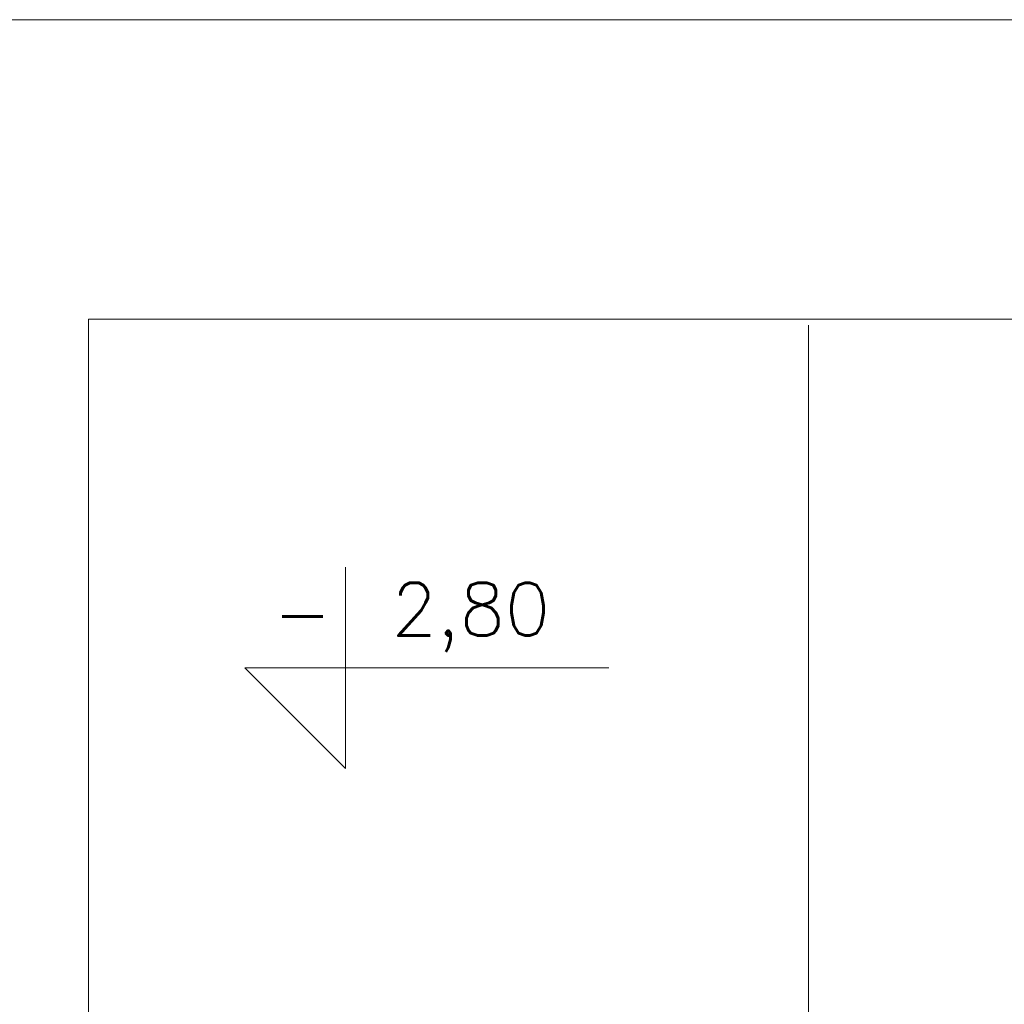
# Model space of a CAD drawing. Header units: millimetres. Extents: x -2274 to 12297, y -16157 to 26321.
# Tile 211 of 256: x -1661 to -1493, y 133 to 301. Entities that reach past the tile are written whole.
import ezdxf
from ezdxf.enums import TextEntityAlignment as Align

# ---------------------------------------------------------------- set-up
doc = ezdxf.new("R2010")
doc.units = ezdxf.units.MM
for name, color, linetype in [('-LI-WIDOK', 2, 'Continuous'), ('-MEBLE', 1, 'Continuous'), ('_PROJEKTOWANE', 5, 'Continuous')]:
    doc.layers.add(name, color=color, linetype=linetype)
doc.layers.add('-ŚCIANY NOŚNE', color=4, linetype='Continuous', lineweight=53)
doc.styles.add('SIMPLEX', font='simplex')

msp = doc.modelspace()

# ---------------------------------------------------------------- linework, layer by layer
at = {"layer": '-MEBLE', "color": 253, "lineweight": 13}
for p, q in [((-1605.22, 207.78), (-1605.22, 173.49)), ((-1622.36, 190.64), (-1560.37, 190.64)), ((-1622.36, 190.64), (-1605.22, 173.49))]:
    msp.add_line(p, q, dxfattribs=at)
at = {"layer": '-ŚCIANY NOŚNE', "color": 253, "lineweight": 13}
for p, q in [((-2181, 301), (-1464, 301)), ((-1649, 250), (-1649, 6)), ((-1649, 250), (-1464, 250))]:
    msp.add_line(p, q, dxfattribs=at)
at = {"layer": '_PROJEKTOWANE', "color": 253, "lineweight": 13}
msp.add_line((-1526.39, -19), (-1526.39, 249), dxfattribs=at)

# ---------------------------------------------------------------- texts
at = {"layer": '-LI-WIDOK', "color": 253, "lineweight": 13, "style": 'SIMPLEX'}
for s, p in [('2,80', (-1583.86, 199.25)), ('-', (-1612.55, 200.03))]:
    msp.add_text(s, height=9, dxfattribs=at).set_placement(p, align=Align.MIDDLE)

doc.saveas('drawing.dxf')
